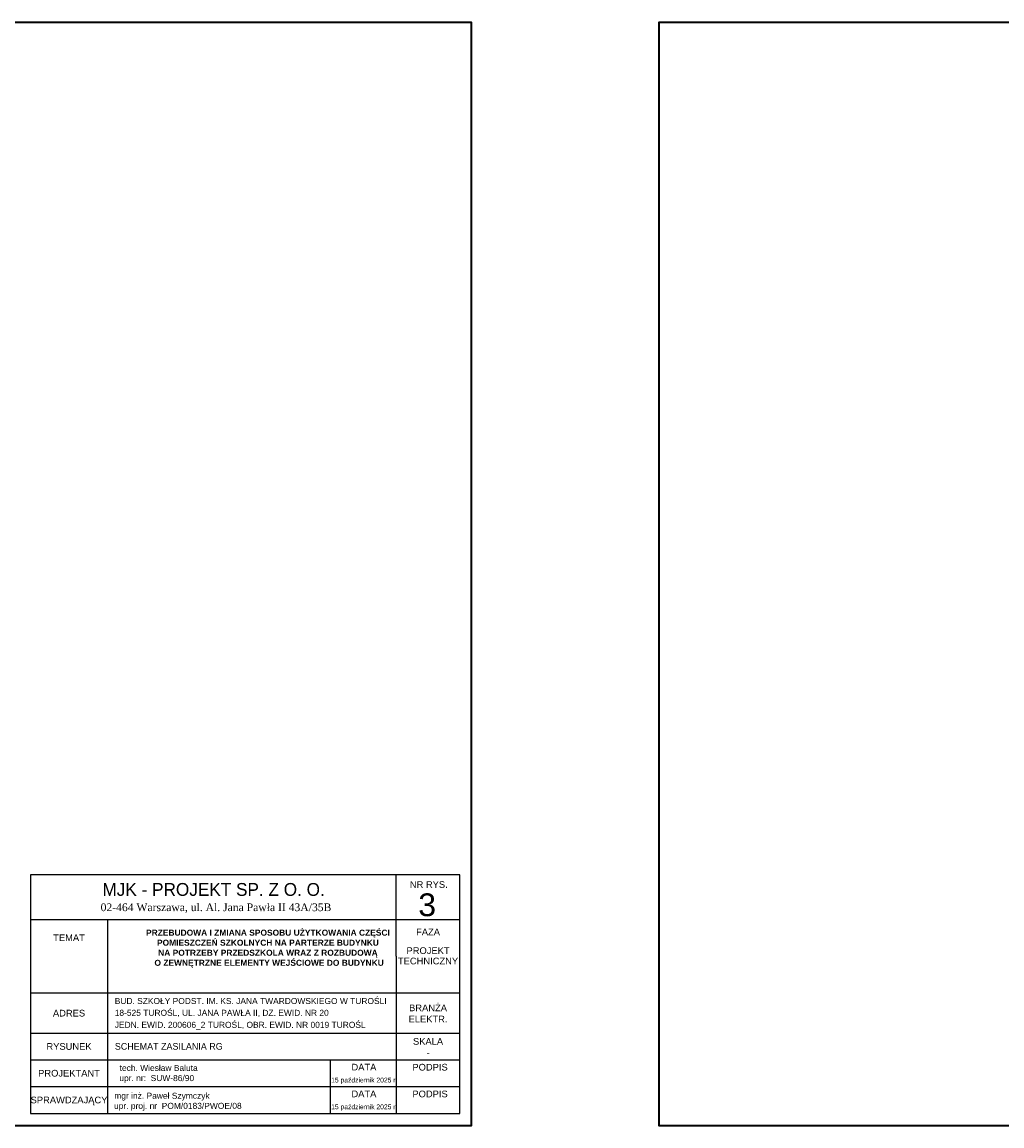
# Model space of a CAD drawing. Header units: millimetres. Extents: x -16803 to -7085, y -9068 to 2537.
# Tile 5 of 33: x -13811 to -11174, y -5641 to -2671. Entities that reach past the tile are written whole.
import ezdxf
from ezdxf.enums import TextEntityAlignment as Align

# ---------------------------------------------------------------- set-up
doc = ezdxf.new("R2010")
doc.units = ezdxf.units.MM
doc.header["$MEASUREMENT"] = 0
doc.layers.add('elektryka', color=255, linetype='Continuous', lineweight=35)
doc.styles.add('st1', font='arial.ttf')
doc.styles.add('STIL16', font='arial.ttf')
doc.styles.add('STIL32', font='times.ttf')
doc.styles.add('STIL32_F', font='framd.ttf')

msp = doc.modelspace()

# ---------------------------------------------------------------- linework, layer by layer
at = {"layer": 'elektryka', "lineweight": -3}
for p, q in [((-12804.3, -5183.8), (-12804.3, -4964.9)), ((-13788.5, -5084.8), (-12633.3, -5084.8)), ((-13581.5, -5084.8), (-13581.5, -5606.8)), ((-12804.3, -5183.8), (-12804.3, -5606.8)), ((-13788.5, -5282.8), (-12633.3, -5282.8)), ((-13788.5, -5390.8), (-12633.3, -5390.8)), ((-13788.5, -5462.8), (-12633.3, -5462.8)), ((-12982, -5462.8), (-12982, -5606.8)), ((-13788.5, -5534.8), (-12633.3, -5534.8)), ((-13788.5, -5606.8), (-12633.3, -5606.8))]:
    msp.add_line(p, q, dxfattribs=at)
at = {"layer": 'elektryka'}
for points in [[(-16802.8, -2670.6), (-12602.8, -2670.6), (-12602.8, -5640.6), (-16802.8, -5640.6)], [(-7897.1, -2670.6), (-7897.1, -5640.6), (-12097.1, -5640.6), (-12097.1, -2670.6)]]:
    msp.add_lwpolyline(points, close=True, dxfattribs=at)
at = {"layer": 'elektryka', "lineweight": -3}
msp.add_lwpolyline([(-13788.5, -5606.8), (-12633.3, -5606.8), (-12633.3, -4964.9), (-13788.5, -4964.9)], close=True, dxfattribs=at)

# ---------------------------------------------------------------- texts
for s, height, style, p in [('MJK - PROJEKT SP. Z O. O. ', 34.56, 'STIL32_F', (-13289.5, -5021.6)), ('NR RYS.', 18, 'st1', (-12716.9, -5000.1)), ('3', 61.3, 'st1', (-12721.2, -5076.3)), ('02-464 Warszawa, ul. Al. Jana Pawła II 43A/35B', 20.736, 'STIL32', (-13289.5, -5062.7)), ('DATA', 18, 'st1', (-12891.4, -5491.4)), ('PODPIS', 18, 'st1', (-12713.4, -5491.6)), ('15 październik 2025 r.', 12.96, 'st1', (-12890.4, -5523.7)), ('DATA', 18, 'st1', (-12891.4, -5563.4)), ('PODPIS', 18, 'st1', (-12713.4, -5563.6)), ('15 październik 2025 r.', 12.96, 'st1', (-12890.4, -5595.7))]:
    msp.add_text(s, height=height, dxfattribs=dict(at, style=style)).set_placement(p, align=Align.CENTER)
at = {"layer": 'elektryka', "lineweight": -3, "style": 'st1'}
for s, p in [('TEMAT', (-13685, -5134.4)), ('FAZA', (-12718.8, -5118.6)), ('PROJEKT', (-12718.8, -5168.9)), ('TECHNICZNY', (-12718.8, -5196.9)), ('BRANŻA', (-12718.8, -5323)), ('ADRES', (-13685, -5337.2)), ('ELEKTR.', (-12718.8, -5353.1)), ('SKALA', (-12718.8, -5413.2)), ('RYSUNEK', (-13685, -5426.8)), ('-', (-12718.8, -5443.9)), ('PROJEKTANT', (-13685, -5498.8)), ('SPRAWDZAJĄCY', (-13685, -5570.8))]:
    msp.add_text(s, height=18, dxfattribs=at).set_placement(p, align=Align.MIDDLE_CENTER)
at = {"layer": 'elektryka', "lineweight": -3}
for s, height, style, p in [('BUD. SZKOŁY PODST. IM. KS. JANA TWARDOWSKIEGO W TUROŚLI', 16.2, 'STIL16', (-13562, -5312.6)), ('18-525 TUROŚL, UL. JANA PAWŁA II, DZ. EWID. NR 20', 16.2, 'STIL16', (-13562, -5344.4)), ('JEDN. EWID. 200606_2 TUROŚL, OBR. EWID. NR 0019 TUROŚL', 16.2, 'STIL16', (-13562, -5376.7)), ('SCHEMAT ZASILANIA RG', 18, 'STIL32_F', (-13561.7, -5435.6)), ('tech. Wiesław Baluta', 16.208, 'STIL16', (-13548.8, -5492.7)), ('upr. nr:  SUW-86/90', 16.208, 'STIL16', (-13549.6, -5520)), ('mgr inż. Paweł Szymczyk', 16.208, 'STIL16', (-13563.2, -5567.5)), ('upr. proj. nr  POM/0183/PWOE/08', 16.208, 'STIL16', (-13563.9, -5594.7))]:
    msp.add_text(s, height=height, dxfattribs=dict(at, style=style)).set_placement(p)
at = {"layer": 'elektryka', "lineweight": -3, "insert": (-13581.5, -5112.6), "char_height": 15.3, "attachment_point": 1, "style": 'st1'}
msp.add_mtext_dynamic_manual_height_columns('\\pxqc;{\\fArial|b1|i0|c238|p34;\\H1.0588x;PRZEBUDOWA I ZMIANA SPOSOBU UŻYTKOWANIA CZĘŚCI \\PPOMIESZCZEŃ SZKOLNYCH NA PARTERZE BUDYNKU \\PNA POTRZEBY PRZEDSZKOLA WRAZ Z ROZBUDOWĄ\\P O ZEWNĘTRZNE ELEMENTY WEJŚCIOWE DO BUDYNKU}', width=863.62, gutter_width=96.3, heights=[189.2], dxfattribs=at)

doc.saveas('drawing.dxf')
